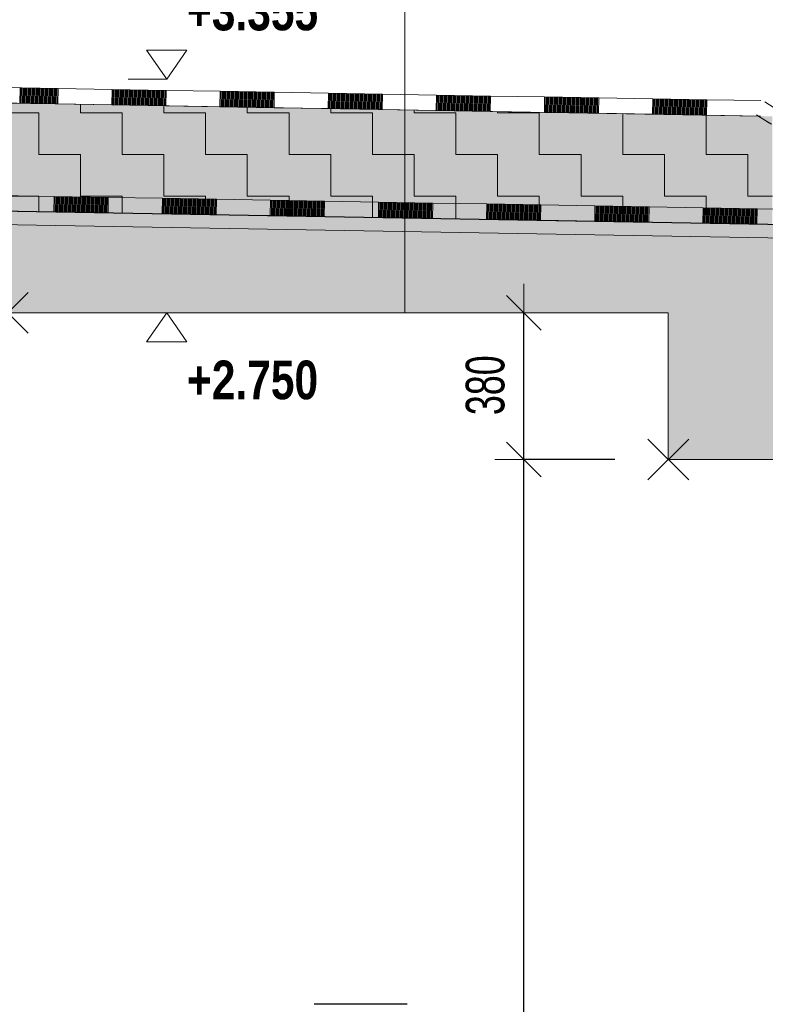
# Model space of a CAD drawing. Header units: millimetres. Extents: x 29003 to 60673, y -60985 to 17010.
# Tile 38 of 128: x 41207 to 43137, y -34601 to -32051. Entities that reach past the tile are written whole.
import ezdxf

# ---------------------------------------------------------------- set-up
doc = ezdxf.new("R2010")
doc.units = ezdxf.units.MM
doc.header["$PDMODE"] = 65
for name, color, linetype, lineweight in [('XR$1$ŘEZY_1', 7, 'Continuous', 25), ('XR$2$ŘEZY - KOTY_ TEXTY_1', 7, 'Continuous', 25), ('XR$3$ŘEZY - FILING_1', 7, 'Continuous', 25)]:
    doc.layers.add(name, color=color, linetype=linetype, lineweight=lineweight)
doc.styles.add('ARIALNARROW', font='ARIALN.TTF')
doc.dimstyles.new('DIMSTYLE_4', dxfattribs={"dimtxt": 100, "dimasz": 150, "dimexe": 0, "dimexo": 0, "dimgap": 50, "dimtad": 2, "dimdec": 0, "dimrnd": 5, "dimzin": 12, "dimdsep": 46, "dimtxsty": 'ARIALNARROW', "dimblk1": 'ALL_ML_STRICH', "dimblk2": 'ALL_ML_STRICH', "dimsah": 1, "dimcen": 0, "dimclrd": 6, "dimclre": 6, "dimclrt": 6, "dimadec": 0, "dimazin": 0, "dimtfac": 1, "dimtdec": 0, "dimtix": 1, "dimtmove": 2, "dimatfit": 3, "dimfxl": 0, "dimtzin": 0, "dimlwd": 0, "dimlwe": 13, "dimarcsym": 0})

# ---------------------------------------------------------------- blocks, each defined once
blk = doc.blocks.new('VZOROVÁ ČÁRA_24')
at = {"layer": 'XR$1$ŘEZY_1', "color": 7, "linetype": 'Continuous', "lineweight": 13}
for points in [[(43169.7, -32284.9), (43169.7, -32284.9), (43136.2, -32263.5)], [(43169.7, -32284.9), (43169.7, -32284.9), (43136.2, -32263.5)], [(43148.2, -32318.6), (43148.2, -32318.6), (43114.7, -32297.2)]]:
    blk.add_lwpolyline(points, dxfattribs=at)
blk = doc.blocks.new('VZOROVÁ ČÁRA_29')
at = {"layer": 'XR$1$ŘEZY_1', "color": 7, "linetype": 'Continuous', "lineweight": 13}
for p, q in [((41296.3, -32508.4), (41295.6, -32548.4)), ((41296.3, -32508.4), (41436.3, -32510.9)), ((41296.3, -32508.4), (41436.3, -32510.9)), ((41296.3, -32508.4), (41436.3, -32510.9)), ((41296.3, -32508.4), (41436.3, -32510.9)), ((41296.3, -32508.4), (41436.3, -32510.9)), ((41299.1, -32508.5), (41298.4, -32548.5)), ((41301.9, -32508.5), (41301.2, -32548.5)), ((41304.7, -32508.6), (41304, -32548.6)), ((41307.5, -32508.6), (41306.8, -32548.6)), ((41310.3, -32508.7), (41309.6, -32548.7)), ((41313.1, -32508.7), (41312.4, -32548.7)), ((41315.9, -32508.8), (41315.2, -32548.8)), ((41318.7, -32508.8), (41318, -32548.8)), ((41321.5, -32508.9), (41320.8, -32548.9)), ((41324.3, -32508.9), (41323.6, -32548.9)), ((41327.1, -32509), (41326.4, -32549)), ((41329.9, -32509), (41329.2, -32549)), ((41332.7, -32509.1), (41332, -32549.1)), ((41335.5, -32509.1), (41334.8, -32549.1)), ((41338.3, -32509.2), (41337.6, -32549.2)), ((41341.1, -32509.2), (41340.4, -32549.2)), ((41343.9, -32509.3), (41343.2, -32549.3)), ((41346.7, -32509.3), (41346, -32549.3)), ((41349.5, -32509.4), (41348.8, -32549.4)), ((41352.3, -32509.4), (41351.6, -32549.4)), ((41355.1, -32509.5), (41354.4, -32549.5)), ((41357.9, -32509.5), (41357.2, -32549.5)), ((41360.7, -32509.6), (41360, -32549.6)), ((41363.5, -32509.6), (41362.8, -32549.6)), ((41366.3, -32509.7), (41365.6, -32549.7)), ((41369.1, -32509.7), (41368.4, -32549.7)), ((41371.9, -32509.8), (41371.2, -32549.8)), ((41374.7, -32509.8), (41374, -32549.8)), ((41377.5, -32509.9), (41376.8, -32549.9)), ((41380.3, -32509.9), (41379.6, -32549.9)), ((41383.1, -32510), (41382.4, -32550)), ((41385.9, -32510), (41385.2, -32550)), ((41388.7, -32510.1), (41388, -32550.1)), ((41391.5, -32510.1), (41390.8, -32550.1)), ((41394.3, -32510.2), (41393.6, -32550.2)), ((41397.1, -32510.2), (41396.4, -32550.2)), ((41399.9, -32510.3), (41399.2, -32550.3)), ((41402.7, -32510.3), (41402, -32550.3)), ((41405.5, -32510.4), (41404.8, -32550.3)), ((41408.3, -32510.4), (41407.6, -32550.4)), ((41411.1, -32510.5), (41410.4, -32550.4)), ((41413.9, -32510.5), (41413.2, -32550.5)), ((41416.7, -32510.6), (41416, -32550.5)), ((41419.5, -32510.6), (41418.8, -32550.6)), ((41422.3, -32510.6), (41421.6, -32550.6)), ((41425.1, -32510.7), (41424.4, -32550.7)), ((41427.9, -32510.7), (41427.2, -32550.7)), ((41430.7, -32510.8), (41430, -32550.8)), ((41433.5, -32510.8), (41432.8, -32550.8)), ((41436.3, -32510.9), (41435.6, -32550.9)), ((41576.3, -32513.3), (41575.6, -32553.3)), ((41576.3, -32513.3), (41716.3, -32515.8)), ((41576.3, -32513.3), (41716.3, -32515.8)), ((41576.3, -32513.3), (41716.3, -32515.8)), ((41576.3, -32513.3), (41716.3, -32515.8)), ((41576.3, -32513.3), (41716.3, -32515.8)), ((41579.1, -32513.4), (41578.4, -32553.4)), ((41581.9, -32513.4), (41581.2, -32553.4)), ((41584.7, -32513.5), (41584, -32553.5)), ((41587.5, -32513.5), (41586.8, -32553.5)), ((41590.3, -32513.6), (41589.6, -32553.6)), ((41593.1, -32513.6), (41592.4, -32553.6)), ((41595.9, -32513.7), (41595.2, -32553.7)), ((41598.7, -32513.7), (41598, -32553.7)), ((41601.5, -32513.8), (41600.8, -32553.8)), ((41604.3, -32513.8), (41603.6, -32553.8)), ((41607.1, -32513.9), (41606.4, -32553.9)), ((41609.9, -32513.9), (41609.2, -32553.9)), ((41612.7, -32514), (41612, -32554)), ((41615.5, -32514), (41614.8, -32554)), ((41618.3, -32514.1), (41617.6, -32554.1)), ((41621.1, -32514.1), (41620.4, -32554.1)), ((41623.9, -32514.2), (41623.2, -32554.2)), ((41626.7, -32514.2), (41626, -32554.2)), ((41629.5, -32514.3), (41628.8, -32554.3)), ((41632.3, -32514.3), (41631.6, -32554.3)), ((41635.1, -32514.4), (41634.4, -32554.4)), ((41637.9, -32514.4), (41637.2, -32554.4)), ((41640.7, -32514.5), (41640, -32554.5)), ((41643.5, -32514.5), (41642.8, -32554.5)), ((41646.3, -32514.6), (41645.6, -32554.6)), ((41649.1, -32514.6), (41648.4, -32554.6)), ((41651.9, -32514.7), (41651.2, -32554.6)), ((41654.7, -32514.7), (41654, -32554.7)), ((41657.5, -32514.8), (41656.8, -32554.7)), ((41660.3, -32514.8), (41659.6, -32554.8)), ((41663.1, -32514.9), (41662.4, -32554.8)), ((41665.9, -32514.9), (41665.2, -32554.9)), ((41668.7, -32514.9), (41668, -32554.9)), ((41671.5, -32515), (41670.8, -32555)), ((41674.3, -32515), (41673.6, -32555)), ((41677.1, -32515.1), (41676.4, -32555.1)), ((41679.9, -32515.1), (41679.2, -32555.1)), ((41682.7, -32515.2), (41682, -32555.2)), ((41685.5, -32515.2), (41684.8, -32555.2)), ((41688.3, -32515.3), (41687.6, -32555.3)), ((41691.1, -32515.3), (41690.4, -32555.3)), ((41693.9, -32515.4), (41693.2, -32555.4)), ((41696.7, -32515.4), (41696, -32555.4)), ((41699.5, -32515.5), (41698.8, -32555.5)), ((41702.3, -32515.5), (41701.6, -32555.5)), ((41705.1, -32515.6), (41704.4, -32555.6)), ((41707.9, -32515.6), (41707.2, -32555.6)), ((41710.7, -32515.7), (41710, -32555.7)), ((41713.5, -32515.7), (41712.8, -32555.7)), ((41716.3, -32515.8), (41715.6, -32555.8)), ((41856.3, -32518.2), (41855.6, -32558.2)), ((41856.3, -32518.2), (41996.2, -32520.7)), ((41856.3, -32518.2), (41996.2, -32520.7)), ((41856.3, -32518.2), (41996.2, -32520.7)), ((41856.3, -32518.2), (41996.2, -32520.7)), ((41856.3, -32518.2), (41996.2, -32520.7)), ((41859.1, -32518.3), (41858.4, -32558.3)), ((41861.9, -32518.3), (41861.2, -32558.3)), ((41864.7, -32518.4), (41864, -32558.4)), ((41867.5, -32518.4), (41866.8, -32558.4)), ((41870.3, -32518.5), (41869.6, -32558.5)), ((41873.1, -32518.5), (41872.4, -32558.5)), ((41875.9, -32518.6), (41875.2, -32558.6)), ((41878.7, -32518.6), (41878, -32558.6)), ((41881.5, -32518.7), (41880.8, -32558.7)), ((41884.3, -32518.7), (41883.6, -32558.7)), ((41887.1, -32518.8), (41886.4, -32558.8)), ((41889.9, -32518.8), (41889.2, -32558.8)), ((41892.7, -32518.9), (41892, -32558.9)), ((41895.5, -32518.9), (41894.8, -32558.9)), ((41898.3, -32519), (41897.6, -32559)), ((41901.1, -32519), (41900.4, -32559)), ((41903.9, -32519.1), (41903.2, -32559)), ((41906.7, -32519.1), (41906, -32559.1)), ((41909.5, -32519.2), (41908.8, -32559.1)), ((41912.3, -32519.2), (41911.6, -32559.2)), ((41915.1, -32519.2), (41914.4, -32559.2)), ((41917.9, -32519.3), (41917.2, -32559.3)), ((41920.7, -32519.3), (41920, -32559.3)), ((41923.5, -32519.4), (41922.8, -32559.4)), ((41926.3, -32519.4), (41925.6, -32559.4)), ((41929.1, -32519.5), (41928.4, -32559.5)), ((41931.8, -32519.5), (41931.2, -32559.5)), ((41934.6, -32519.6), (41934, -32559.6)), ((41937.4, -32519.6), (41936.8, -32559.6)), ((41940.2, -32519.7), (41939.6, -32559.7)), ((41943, -32519.7), (41942.4, -32559.7)), ((41945.8, -32519.8), (41945.1, -32559.8)), ((41948.6, -32519.8), (41947.9, -32559.8)), ((41951.4, -32519.9), (41950.7, -32559.9)), ((41954.2, -32519.9), (41953.5, -32559.9)), ((41957, -32520), (41956.3, -32560)), ((41959.8, -32520), (41959.1, -32560)), ((41962.6, -32520.1), (41961.9, -32560.1)), ((41965.4, -32520.1), (41964.7, -32560.1)), ((41968.2, -32520.2), (41967.5, -32560.2)), ((41971, -32520.2), (41970.3, -32560.2)), ((41973.8, -32520.3), (41973.1, -32560.3)), ((41976.6, -32520.3), (41975.9, -32560.3)), ((41979.4, -32520.4), (41978.7, -32560.4)), ((41982.2, -32520.4), (41981.5, -32560.4)), ((41985, -32520.5), (41984.3, -32560.5)), ((41987.8, -32520.5), (41987.1, -32560.5)), ((41990.6, -32520.6), (41989.9, -32560.6)), ((41993.4, -32520.6), (41992.7, -32560.6)), ((41996.2, -32520.7), (41995.5, -32560.7)), ((42136.2, -32523.1), (42135.5, -32563.1)), ((42136.2, -32523.1), (42276.2, -32525.6)), ((42136.2, -32523.1), (42276.2, -32525.6)), ((42136.2, -32523.1), (42276.2, -32525.6)), ((42136.2, -32523.1), (42276.2, -32525.6)), ((42136.2, -32523.1), (42276.2, -32525.6)), ((42139, -32523.2), (42138.3, -32563.2)), ((42141.8, -32523.2), (42141.1, -32563.2)), ((42144.6, -32523.3), (42143.9, -32563.3)), ((42147.4, -32523.3), (42146.7, -32563.3)), ((42150.2, -32523.4), (42149.5, -32563.3)), ((41155.7, -32546), (41295.6, -32548.4)), ((41295.6, -32548.4), (41435.6, -32550.9)), ((42153, -32523.4), (42152.3, -32563.4)), ((42155.8, -32523.5), (42155.1, -32563.4)), ((42158.6, -32523.5), (42157.9, -32563.5)), ((42161.4, -32523.5), (42160.7, -32563.5)), ((42164.2, -32523.6), (42163.5, -32563.6)), ((42167, -32523.6), (42166.3, -32563.6)), ((42169.8, -32523.7), (42169.1, -32563.7)), ((42172.6, -32523.7), (42171.9, -32563.7)), ((42175.4, -32523.8), (42174.7, -32563.8)), ((42178.2, -32523.8), (42177.5, -32563.8)), ((42181, -32523.9), (42180.3, -32563.9)), ((42183.8, -32523.9), (42183.1, -32563.9)), ((42186.6, -32524), (42185.9, -32564)), ((42189.4, -32524), (42188.7, -32564)), ((42192.2, -32524.1), (42191.5, -32564.1)), ((42195, -32524.1), (42194.3, -32564.1)), ((42197.8, -32524.2), (42197.1, -32564.2)), ((42200.6, -32524.2), (42199.9, -32564.2)), ((42203.4, -32524.3), (42202.7, -32564.3)), ((42206.2, -32524.3), (42205.5, -32564.3)), ((42209, -32524.4), (42208.3, -32564.4)), ((42211.8, -32524.4), (42211.1, -32564.4)), ((42214.6, -32524.5), (42213.9, -32564.5)), ((42217.4, -32524.5), (42216.7, -32564.5)), ((42220.2, -32524.6), (42219.5, -32564.6)), ((42223, -32524.6), (42222.3, -32564.6)), ((42225.8, -32524.7), (42225.1, -32564.7)), ((42228.6, -32524.7), (42227.9, -32564.7)), ((42231.4, -32524.8), (42230.7, -32564.8)), ((42234.2, -32524.8), (42233.5, -32564.8)), ((42237, -32524.9), (42236.3, -32564.9)), ((42239.8, -32524.9), (42239.1, -32564.9)), ((42242.6, -32525), (42241.9, -32565)), ((42245.4, -32525), (42244.7, -32565)), ((42248.2, -32525.1), (42247.5, -32565.1)), ((42251, -32525.1), (42250.3, -32565.1)), ((42253.8, -32525.2), (42253.1, -32565.2)), ((42256.6, -32525.2), (42255.9, -32565.2)), ((42259.4, -32525.3), (42258.7, -32565.3)), ((42262.2, -32525.3), (42261.5, -32565.3)), ((42265, -32525.4), (42264.3, -32565.4)), ((42267.8, -32525.4), (42267.1, -32565.4)), ((42270.6, -32525.5), (42269.9, -32565.4)), ((42273.4, -32525.5), (42272.7, -32565.5)), ((42276.2, -32525.6), (42275.5, -32565.5)), ((42416.2, -32528), (42415.5, -32568)), ((42416.2, -32528), (42556.2, -32530.4)), ((42416.2, -32528), (42556.2, -32530.4)), ((42416.2, -32528), (42556.2, -32530.4)), ((42416.2, -32528), (42556.2, -32530.4)), ((42416.2, -32528), (42556.2, -32530.4)), ((42419, -32528), (42418.3, -32568)), ((42421.8, -32528.1), (42421.1, -32568.1)), ((42424.6, -32528.1), (42423.9, -32568.1)), ((42427.4, -32528.2), (42426.7, -32568.2)), ((42430.2, -32528.2), (42429.5, -32568.2)), ((42433, -32528.3), (42432.3, -32568.3)), ((42435.8, -32528.3), (42435.1, -32568.3)), ((42438.6, -32528.4), (42437.9, -32568.4)), ((42441.4, -32528.4), (42440.7, -32568.4)), ((42444.2, -32528.5), (42443.5, -32568.5)), ((42447, -32528.5), (42446.3, -32568.5)), ((42449.8, -32528.6), (42449.1, -32568.6)), ((42452.6, -32528.6), (42451.9, -32568.6)), ((42455.4, -32528.7), (42454.7, -32568.7)), ((42458.2, -32528.7), (42457.5, -32568.7)), ((42461, -32528.8), (42460.3, -32568.8)), ((42463.8, -32528.8), (42463.1, -32568.8)), ((42466.6, -32528.9), (42465.9, -32568.9)), ((42469.4, -32528.9), (42468.7, -32568.9)), ((42472.2, -32529), (42471.5, -32569)), ((42475, -32529), (42474.3, -32569)), ((42477.8, -32529.1), (42477.1, -32569.1)), ((42480.6, -32529.1), (42479.9, -32569.1)), ((42483.4, -32529.2), (42482.7, -32569.2)), ((42486.2, -32529.2), (42485.5, -32569.2)), ((42489, -32529.3), (42488.3, -32569.3)), ((42491.8, -32529.3), (42491.1, -32569.3)), ((42494.6, -32529.4), (42493.9, -32569.4)), ((42497.4, -32529.4), (42496.7, -32569.4)), ((42500.2, -32529.5), (42499.5, -32569.5)), ((42503, -32529.5), (42502.3, -32569.5)), ((42505.8, -32529.6), (42505.1, -32569.6)), ((42508.6, -32529.6), (42507.9, -32569.6)), ((42511.4, -32529.7), (42510.7, -32569.7)), ((42514.2, -32529.7), (42513.5, -32569.7)), ((42517, -32529.8), (42516.3, -32569.7)), ((42519.8, -32529.8), (42519.1, -32569.8)), ((42522.6, -32529.9), (42521.9, -32569.8)), ((42525.4, -32529.9), (42524.7, -32569.9)), ((42528.2, -32530), (42527.5, -32569.9)), ((42531, -32530), (42530.3, -32570)), ((42533.8, -32530), (42533.1, -32570)), ((42536.6, -32530.1), (42535.9, -32570.1)), ((42539.4, -32530.1), (42538.7, -32570.1)), ((42542.2, -32530.2), (42541.5, -32570.2)), ((42545, -32530.2), (42544.3, -32570.2)), ((42547.8, -32530.3), (42547.1, -32570.3)), ((42550.6, -32530.3), (42549.9, -32570.3)), ((42553.4, -32530.4), (42552.7, -32570.4)), ((42556.2, -32530.4), (42555.5, -32570.4)), ((42696.1, -32532.9), (42695.4, -32572.9)), ((42696.1, -32532.9), (42836.1, -32535.3)), ((42696.1, -32532.9), (42836.1, -32535.3)), ((42696.1, -32532.9), (42836.1, -32535.3)), ((42696.1, -32532.9), (42836.1, -32535.3)), ((42696.1, -32532.9), (42836.1, -32535.3)), ((42698.9, -32532.9), (42698.2, -32572.9)), ((42701.7, -32533), (42701, -32573)), ((42704.5, -32533), (42703.8, -32573)), ((42707.3, -32533.1), (42706.6, -32573.1)), ((42710.1, -32533.1), (42709.4, -32573.1)), ((42712.9, -32533.2), (42712.2, -32573.2)), ((42715.7, -32533.2), (42715, -32573.2)), ((42718.5, -32533.3), (42717.8, -32573.3)), ((42721.3, -32533.3), (42720.6, -32573.3)), ((42724.1, -32533.4), (42723.4, -32573.4)), ((42726.9, -32533.4), (42726.2, -32573.4)), ((42729.7, -32533.5), (42729, -32573.5)), ((42732.5, -32533.5), (42731.8, -32573.5)), ((42735.3, -32533.6), (42734.6, -32573.6)), ((42738.1, -32533.6), (42737.4, -32573.6)), ((42740.9, -32533.7), (42740.2, -32573.7)), ((42743.7, -32533.7), (42743, -32573.7)), ((42746.5, -32533.8), (42745.8, -32573.8)), ((42749.3, -32533.8), (42748.6, -32573.8)), ((42752.1, -32533.9), (42751.4, -32573.9)), ((42754.9, -32533.9), (42754.2, -32573.9)), ((42757.7, -32534), (42757, -32574)), ((42760.5, -32534), (42759.8, -32574)), ((42763.3, -32534.1), (42762.6, -32574.1)), ((42766.1, -32534.1), (42765.4, -32574.1)), ((42768.9, -32534.2), (42768.2, -32574.1)), ((42771.7, -32534.2), (42771, -32574.2)), ((42774.5, -32534.3), (42773.8, -32574.2)), ((42777.3, -32534.3), (42776.6, -32574.3)), ((42780.1, -32534.3), (42779.4, -32574.3)), ((42782.9, -32534.4), (42782.2, -32574.4)), ((42785.7, -32534.4), (42785, -32574.4)), ((42788.5, -32534.5), (42787.8, -32574.5)), ((42791.3, -32534.5), (42790.6, -32574.5)), ((42794.1, -32534.6), (42793.4, -32574.6)), ((42796.9, -32534.6), (42796.2, -32574.6)), ((42799.7, -32534.7), (42799, -32574.7)), ((42802.5, -32534.7), (42801.8, -32574.7)), ((42805.3, -32534.8), (42804.6, -32574.8)), ((42808.1, -32534.8), (42807.4, -32574.8)), ((42810.9, -32534.9), (42810.2, -32574.9)), ((42813.7, -32534.9), (42813, -32574.9)), ((42816.5, -32535), (42815.8, -32575)), ((42819.3, -32535), (42818.6, -32575)), ((42822.1, -32535.1), (42821.4, -32575.1)), ((42824.9, -32535.1), (42824.2, -32575.1)), ((42827.7, -32535.2), (42827, -32575.2)), ((42830.5, -32535.2), (42829.8, -32575.2)), ((42833.3, -32535.3), (42832.6, -32575.3)), ((42836.1, -32535.3), (42835.4, -32575.3)), ((42976.1, -32537.8), (42975.4, -32577.8)), ((42976.1, -32537.8), (43116.1, -32540.2)), ((42976.1, -32537.8), (43116.1, -32540.2)), ((42976.1, -32537.8), (43116.1, -32540.2)), ((42976.1, -32537.8), (43116.1, -32540.2)), ((42976.1, -32537.8), (43116.1, -32540.2)), ((42978.9, -32537.8), (42978.2, -32577.8)), ((42981.7, -32537.9), (42981, -32577.9)), ((42984.5, -32537.9), (42983.8, -32577.9)), ((42987.3, -32538), (42986.6, -32578)), ((42990.1, -32538), (42989.4, -32578)), ((42992.9, -32538.1), (42992.2, -32578.1)), ((42995.7, -32538.1), (42995, -32578.1)), ((42998.5, -32538.2), (42997.8, -32578.2)), ((43001.3, -32538.2), (43000.6, -32578.2)), ((43004.1, -32538.3), (43003.4, -32578.3)), ((43006.9, -32538.3), (43006.2, -32578.3)), ((43009.7, -32538.4), (43009, -32578.4)), ((43012.5, -32538.4), (43011.8, -32578.4)), ((43015.3, -32538.5), (43014.6, -32578.4)), ((43018.1, -32538.5), (43017.4, -32578.5)), ((43020.9, -32538.6), (43020.2, -32578.5)), ((43023.7, -32538.6), (43023, -32578.6)), ((43026.5, -32538.6), (43025.8, -32578.6)), ((43029.3, -32538.7), (43028.6, -32578.7)), ((43032.1, -32538.7), (43031.4, -32578.7)), ((43034.9, -32538.8), (43034.2, -32578.8)), ((43037.7, -32538.8), (43037, -32578.8)), ((43040.5, -32538.9), (43039.8, -32578.9)), ((43043.3, -32538.9), (43042.6, -32578.9)), ((43046.1, -32539), (43045.4, -32579)), ((43048.9, -32539), (43048.2, -32579)), ((43051.7, -32539.1), (43051, -32579.1)), ((43054.5, -32539.1), (43053.8, -32579.1)), ((43057.3, -32539.2), (43056.6, -32579.2)), ((43060.1, -32539.2), (43059.4, -32579.2)), ((43062.9, -32539.3), (43062.2, -32579.3)), ((43065.7, -32539.3), (43065, -32579.3)), ((43068.5, -32539.4), (43067.8, -32579.4)), ((43071.3, -32539.4), (43070.6, -32579.4)), ((43074.1, -32539.5), (43073.4, -32579.5)), ((43076.9, -32539.5), (43076.2, -32579.5)), ((43079.7, -32539.6), (43079, -32579.6)), ((43082.5, -32539.6), (43081.8, -32579.6)), ((43085.3, -32539.7), (43084.6, -32579.7)), ((43088.1, -32539.7), (43087.4, -32579.7)), ((43090.9, -32539.8), (43090.2, -32579.8)), ((43093.7, -32539.8), (43093, -32579.8)), ((43096.5, -32539.9), (43095.8, -32579.9)), ((43099.3, -32539.9), (43098.6, -32579.9)), ((43102.1, -32540), (43101.4, -32580)), ((43104.9, -32540), (43104.2, -32580)), ((43107.7, -32540.1), (43107, -32580.1)), ((43110.5, -32540.1), (43109.8, -32580.1)), ((43113.3, -32540.2), (43112.6, -32580.2)), ((43116.1, -32540.2), (43115.4, -32580.2)), ((41435.6, -32550.9), (41575.6, -32553.3)), ((41575.6, -32553.3), (41715.6, -32555.8)), ((41715.6, -32555.8), (41855.6, -32558.2)), ((41855.6, -32558.2), (41995.5, -32560.7)), ((41995.5, -32560.7), (42135.5, -32563.1)), ((42135.5, -32563.1), (42275.5, -32565.5)), ((42275.5, -32565.5), (42415.5, -32568)), ((42415.5, -32568), (42555.5, -32570.4)), ((42555.5, -32570.4), (42695.4, -32572.9)), ((42695.4, -32572.9), (42835.4, -32575.3)), ((42835.4, -32575.3), (42975.4, -32577.8)), ((42975.4, -32577.8), (43115.4, -32580.2)), ((43115.4, -32580.2), (43255.4, -32582.7))]:
    blk.add_line(p, q, dxfattribs=at)
for points in [[(41156.4, -32506), (41296.3, -32508.4), (41436.3, -32510.9)], [(41156.4, -32506), (41296.3, -32508.4), (41436.3, -32510.9)], [(41436.3, -32510.9), (41576.3, -32513.3), (41716.3, -32515.8)], [(41436.3, -32510.9), (41576.3, -32513.3), (41716.3, -32515.8)], [(41716.3, -32515.8), (41856.3, -32518.2), (41996.2, -32520.7)], [(41716.3, -32515.8), (41856.3, -32518.2), (41996.2, -32520.7)], [(41996.2, -32520.7), (42136.2, -32523.1), (42276.2, -32525.6)], [(41996.2, -32520.7), (42136.2, -32523.1), (42276.2, -32525.6)], [(42276.2, -32525.6), (42416.2, -32528), (42556.2, -32530.4)], [(42276.2, -32525.6), (42416.2, -32528), (42556.2, -32530.4)], [(42556.2, -32530.4), (42696.1, -32532.9), (42836.1, -32535.3)], [(42556.2, -32530.4), (42696.1, -32532.9), (42836.1, -32535.3)], [(42836.1, -32535.3), (42976.1, -32537.8), (43116.1, -32540.2)], [(42836.1, -32535.3), (42976.1, -32537.8), (43116.1, -32540.2)], [(43116.1, -32540.2), (43256, -32542.7), (43396, -32545.1)], [(43116.1, -32540.2), (43256, -32542.7), (43396, -32545.1)]]:
    blk.add_lwpolyline(points, dxfattribs=at)
blk = doc.blocks.new('VZOROVÁ ČÁRA_34')
at = {"layer": 'XR$1$ŘEZY_1', "color": 7, "linetype": 'Continuous', "lineweight": 13}
for p, q in [((41306.1, -32229), (41166.1, -32226.6)), ((41207.4, -32267.3), (41208.1, -32227.3)), ((41210.2, -32267.3), (41210.9, -32227.3)), ((41213, -32267.4), (41213.7, -32227.4)), ((41215.8, -32267.4), (41216.5, -32227.4)), ((41218.6, -32267.5), (41219.3, -32227.5)), ((41221.4, -32267.5), (41222.1, -32227.5)), ((41224.2, -32267.6), (41224.9, -32227.6)), ((41227, -32267.6), (41227.7, -32227.6)), ((41229.8, -32267.7), (41230.5, -32227.7)), ((41232.6, -32267.7), (41233.3, -32227.7)), ((41235.4, -32267.8), (41236.1, -32227.8)), ((41238.2, -32267.8), (41238.9, -32227.8)), ((41241, -32267.9), (41241.7, -32227.9)), ((41243.8, -32267.9), (41244.5, -32227.9)), ((41246.6, -32268), (41247.3, -32228)), ((41249.4, -32268), (41250.1, -32228)), ((41252.2, -32268), (41252.9, -32228.1)), ((41255, -32268.1), (41255.7, -32228.1)), ((41257.8, -32268.1), (41258.5, -32228.2)), ((41260.6, -32268.2), (41261.3, -32228.2)), ((41263.4, -32268.2), (41264.1, -32228.2)), ((41266.2, -32268.3), (41266.9, -32228.3)), ((41269, -32268.3), (41269.7, -32228.3)), ((41271.8, -32268.4), (41272.5, -32228.4)), ((41274.6, -32268.4), (41275.3, -32228.4)), ((41277.4, -32268.5), (41278.1, -32228.5)), ((41280.2, -32268.5), (41280.9, -32228.5)), ((41283, -32268.6), (41283.7, -32228.6)), ((41285.8, -32268.6), (41286.5, -32228.6)), ((41288.6, -32268.7), (41289.3, -32228.7)), ((41291.4, -32268.7), (41292.1, -32228.7)), ((41294.2, -32268.8), (41294.9, -32228.8)), ((41297, -32268.8), (41297.7, -32228.8)), ((41299.8, -32268.9), (41300.5, -32228.9)), ((41302.6, -32268.9), (41303.3, -32228.9)), ((41305.4, -32269), (41306.1, -32229)), ((41446.1, -32231.4), (41306.1, -32229)), ((41445.4, -32271.4), (41446.1, -32231.4)), ((41586, -32233.8), (41446.1, -32231.4)), ((41448.2, -32271.4), (41448.9, -32231.4)), ((41451, -32271.5), (41451.7, -32231.5)), ((41453.8, -32271.5), (41454.5, -32231.5)), ((41456.6, -32271.6), (41457.3, -32231.6)), ((41459.4, -32271.6), (41460.1, -32231.6)), ((41462.2, -32271.7), (41462.9, -32231.7)), ((41465, -32271.7), (41465.7, -32231.7)), ((41467.8, -32271.8), (41468.5, -32231.8)), ((41470.6, -32271.8), (41471.3, -32231.8)), ((41473.4, -32271.9), (41474.1, -32231.9)), ((41476.2, -32271.9), (41476.9, -32231.9)), ((41479, -32272), (41479.7, -32232)), ((41481.8, -32272), (41482.5, -32232)), ((41484.6, -32272.1), (41485.3, -32232.1)), ((41487.4, -32272.1), (41488.1, -32232.1)), ((41490.2, -32272.2), (41490.9, -32232.2)), ((41493, -32272.2), (41493.7, -32232.2)), ((41495.8, -32272.2), (41496.5, -32232.3)), ((41498.6, -32272.3), (41499.3, -32232.3)), ((41501.4, -32272.3), (41502.1, -32232.3)), ((41504.2, -32272.4), (41504.9, -32232.4)), ((41507, -32272.4), (41507.7, -32232.4)), ((41509.8, -32272.5), (41510.5, -32232.5)), ((41512.6, -32272.5), (41513.3, -32232.5)), ((41515.4, -32272.6), (41516.1, -32232.6)), ((41518.2, -32272.6), (41518.9, -32232.6)), ((41521, -32272.7), (41521.7, -32232.7)), ((41523.8, -32272.7), (41524.5, -32232.7)), ((41526.6, -32272.8), (41527.3, -32232.8)), ((41529.4, -32272.8), (41530.1, -32232.8)), ((41532.2, -32272.9), (41532.9, -32232.9)), ((41535, -32272.9), (41535.7, -32232.9)), ((41537.8, -32273), (41538.5, -32233)), ((41540.6, -32273), (41541.3, -32233)), ((41543.4, -32273.1), (41544, -32233.1)), ((41546.2, -32273.1), (41546.8, -32233.1)), ((41549, -32273.2), (41549.6, -32233.2)), ((41551.8, -32273.2), (41552.4, -32233.2)), ((41554.6, -32273.3), (41555.2, -32233.3)), ((41557.4, -32273.3), (41558, -32233.3)), ((41560.2, -32273.4), (41560.8, -32233.4)), ((41563, -32273.4), (41563.6, -32233.4)), ((41565.8, -32273.5), (41566.4, -32233.5)), ((41568.6, -32273.5), (41569.2, -32233.5)), ((41571.4, -32273.5), (41572, -32233.6)), ((41574.2, -32273.6), (41574.8, -32233.6)), ((41577, -32273.6), (41577.6, -32233.7)), ((41579.8, -32273.7), (41580.4, -32233.7)), ((41582.6, -32273.7), (41583.2, -32233.7)), ((41585.4, -32273.8), (41586, -32233.8)), ((41726, -32236.2), (41586, -32233.8)), ((41725.3, -32276.2), (41726, -32236.2)), ((41866, -32238.6), (41726, -32236.2)), ((41728.1, -32276.3), (41728.8, -32236.3)), ((41730.9, -32276.3), (41731.6, -32236.3)), ((41733.7, -32276.3), (41734.4, -32236.4)), ((41736.5, -32276.4), (41737.2, -32236.4)), ((41739.3, -32276.4), (41740, -32236.5)), ((41742.1, -32276.5), (41742.8, -32236.5)), ((41744.9, -32276.5), (41745.6, -32236.5)), ((41747.7, -32276.6), (41748.4, -32236.6)), ((41750.5, -32276.6), (41751.2, -32236.6)), ((41753.3, -32276.7), (41754, -32236.7)), ((41756.1, -32276.7), (41756.8, -32236.7)), ((41758.9, -32276.8), (41759.6, -32236.8)), ((41761.7, -32276.8), (41762.4, -32236.8)), ((41764.5, -32276.9), (41765.2, -32236.9)), ((41767.3, -32276.9), (41768, -32236.9)), ((41770.1, -32277), (41770.8, -32237)), ((41772.9, -32277), (41773.6, -32237)), ((41775.7, -32277.1), (41776.4, -32237.1)), ((41778.5, -32277.1), (41779.2, -32237.1)), ((41781.3, -32277.2), (41782, -32237.2)), ((41784.1, -32277.2), (41784.8, -32237.2)), ((41786.9, -32277.3), (41787.6, -32237.3)), ((41789.7, -32277.3), (41790.4, -32237.3)), ((41792.5, -32277.4), (41793.2, -32237.4)), ((41795.3, -32277.4), (41796, -32237.4)), ((41798.1, -32277.5), (41798.8, -32237.5)), ((41800.9, -32277.5), (41801.6, -32237.5)), ((41803.7, -32277.6), (41804.4, -32237.6)), ((41806.5, -32277.6), (41807.2, -32237.6)), ((41809.3, -32277.7), (41810, -32237.7)), ((41812.1, -32277.7), (41812.8, -32237.7)), ((41814.9, -32277.7), (41815.6, -32237.8)), ((41817.7, -32277.8), (41818.4, -32237.8)), ((41820.5, -32277.8), (41821.2, -32237.9)), ((41823.3, -32277.9), (41824, -32237.9)), ((41826.1, -32277.9), (41826.8, -32237.9)), ((41828.9, -32278), (41829.6, -32238)), ((41831.7, -32278), (41832.4, -32238)), ((41834.5, -32278.1), (41835.2, -32238.1)), ((41837.3, -32278.1), (41838, -32238.1)), ((41840.1, -32278.2), (41840.8, -32238.2)), ((41842.9, -32278.2), (41843.6, -32238.2)), ((41845.7, -32278.3), (41846.4, -32238.3)), ((41848.5, -32278.3), (41849.2, -32238.3)), ((41851.3, -32278.4), (41852, -32238.4)), ((41854.1, -32278.4), (41854.8, -32238.4)), ((41856.9, -32278.5), (41857.6, -32238.5)), ((41859.7, -32278.5), (41860.4, -32238.5)), ((41862.5, -32278.6), (41863.2, -32238.6)), ((41865.3, -32278.6), (41866, -32238.6)), ((42006, -32241), (41866, -32238.6)), ((42005.3, -32281), (42006, -32241)), ((42146, -32243.4), (42006, -32241)), ((42008.1, -32281.1), (42008.8, -32241.1)), ((42010.9, -32281.1), (42011.6, -32241.1)), ((42013.7, -32281.2), (42014.4, -32241.2)), ((42016.5, -32281.2), (42017.2, -32241.2)), ((42019.3, -32281.3), (42020, -32241.3)), ((42022.1, -32281.3), (42022.8, -32241.3)), ((42024.9, -32281.4), (42025.6, -32241.4)), ((42027.7, -32281.4), (42028.4, -32241.4)), ((42030.5, -32281.5), (42031.2, -32241.5)), ((42033.3, -32281.5), (42034, -32241.5)), ((42036.1, -32281.6), (42036.8, -32241.6)), ((42038.9, -32281.6), (42039.6, -32241.6)), ((42041.7, -32281.7), (42042.4, -32241.7)), ((42044.5, -32281.7), (42045.2, -32241.7)), ((42047.3, -32281.8), (42048, -32241.8)), ((42050.1, -32281.8), (42050.8, -32241.8)), ((42052.9, -32281.9), (42053.6, -32241.9)), ((42055.7, -32281.9), (42056.4, -32241.9)), ((42058.5, -32281.9), (42059.2, -32242)), ((42061.3, -32282), (42062, -32242)), ((42064.1, -32282), (42064.8, -32242)), ((42066.9, -32282.1), (42067.6, -32242.1)), ((42069.7, -32282.1), (42070.4, -32242.1)), ((42072.5, -32282.2), (42073.2, -32242.2)), ((42075.3, -32282.2), (42076, -32242.2)), ((42078.1, -32282.3), (42078.8, -32242.3)), ((42080.9, -32282.3), (42081.6, -32242.3)), ((42083.7, -32282.4), (42084.4, -32242.4)), ((42086.5, -32282.4), (42087.2, -32242.4)), ((42089.3, -32282.5), (42090, -32242.5)), ((42092.1, -32282.5), (42092.8, -32242.5)), ((42094.9, -32282.6), (42095.6, -32242.6)), ((42097.7, -32282.6), (42098.4, -32242.6)), ((42100.5, -32282.7), (42101.2, -32242.7)), ((42103.3, -32282.7), (42104, -32242.7)), ((42106.1, -32282.8), (42106.8, -32242.8)), ((41305.4, -32269), (41165.4, -32266.6)), ((41305.4, -32269), (41165.4, -32266.6)), ((41305.4, -32269), (41165.4, -32266.6)), ((41305.4, -32269), (41165.4, -32266.6)), ((41305.4, -32269), (41165.4, -32266.6)), ((42108.9, -32282.8), (42109.6, -32242.8)), ((42111.7, -32282.9), (42112.4, -32242.9)), ((42114.5, -32282.9), (42115.2, -32242.9)), ((42117.3, -32283), (42118, -32243)), ((42120.1, -32283), (42120.8, -32243)), ((42122.9, -32283.1), (42123.6, -32243.1)), ((42125.7, -32283.1), (42126.4, -32243.1)), ((42128.5, -32283.2), (42129.2, -32243.2)), ((42131.3, -32283.2), (42132, -32243.2)), ((42134.1, -32283.3), (42134.8, -32243.3)), ((42136.9, -32283.3), (42137.6, -32243.3)), ((42139.7, -32283.3), (42140.4, -32243.4)), ((42142.5, -32283.4), (42143.2, -32243.4)), ((42145.3, -32283.4), (42146, -32243.4)), ((42285.9, -32245.9), (42146, -32243.4)), ((42285.3, -32285.9), (42285.9, -32245.9)), ((42425.9, -32248.3), (42285.9, -32245.9)), ((42288, -32285.9), (42288.7, -32245.9)), ((42290.8, -32286), (42291.5, -32246)), ((42293.6, -32286), (42294.3, -32246)), ((42296.4, -32286), (42297.1, -32246.1)), ((42299.2, -32286.1), (42299.9, -32246.1)), ((42302, -32286.1), (42302.7, -32246.2)), ((42304.8, -32286.2), (42305.5, -32246.2)), ((42307.6, -32286.2), (42308.3, -32246.2)), ((42310.4, -32286.3), (42311.1, -32246.3)), ((42313.2, -32286.3), (42313.9, -32246.3)), ((42316, -32286.4), (42316.7, -32246.4)), ((42318.8, -32286.4), (42319.5, -32246.4)), ((42321.6, -32286.5), (42322.3, -32246.5)), ((42324.4, -32286.5), (42325.1, -32246.5)), ((42327.2, -32286.6), (42327.9, -32246.6)), ((42330, -32286.6), (42330.7, -32246.6)), ((42332.8, -32286.7), (42333.5, -32246.7)), ((42335.6, -32286.7), (42336.3, -32246.7)), ((42338.4, -32286.8), (42339.1, -32246.8)), ((42341.2, -32286.8), (42341.9, -32246.8)), ((42344, -32286.9), (42344.7, -32246.9)), ((42346.8, -32286.9), (42347.5, -32246.9)), ((42349.6, -32287), (42350.3, -32247)), ((42352.4, -32287), (42353.1, -32247)), ((42355.2, -32287.1), (42355.9, -32247.1)), ((42358, -32287.1), (42358.7, -32247.1)), ((42360.8, -32287.2), (42361.5, -32247.2)), ((42363.6, -32287.2), (42364.3, -32247.2)), ((42366.4, -32287.3), (42367.1, -32247.3)), ((42369.2, -32287.3), (42369.9, -32247.3)), ((42372, -32287.4), (42372.7, -32247.4)), ((42374.8, -32287.4), (42375.5, -32247.4)), ((42377.6, -32287.4), (42378.3, -32247.5)), ((42380.4, -32287.5), (42381.1, -32247.5)), ((42383.2, -32287.5), (42383.9, -32247.6)), ((42386, -32287.6), (42386.7, -32247.6)), ((42388.8, -32287.6), (42389.5, -32247.6)), ((42391.6, -32287.7), (42392.3, -32247.7)), ((42394.4, -32287.7), (42395.1, -32247.7)), ((42397.2, -32287.8), (42397.9, -32247.8)), ((42400, -32287.8), (42400.7, -32247.8)), ((42402.8, -32287.9), (42403.5, -32247.9)), ((42405.6, -32287.9), (42406.3, -32247.9)), ((42408.4, -32288), (42409.1, -32248)), ((42411.2, -32288), (42411.9, -32248)), ((42414, -32288.1), (42414.7, -32248.1)), ((42416.8, -32288.1), (42417.5, -32248.1)), ((42419.6, -32288.2), (42420.3, -32248.2)), ((42422.4, -32288.2), (42423.1, -32248.2)), ((42425.2, -32288.3), (42425.9, -32248.3)), ((42565.9, -32250.7), (42425.9, -32248.3)), ((42565.2, -32290.7), (42565.9, -32250.7)), ((42705.9, -32253.1), (42565.9, -32250.7)), ((42568, -32290.7), (42568.7, -32250.7)), ((42570.8, -32290.8), (42571.5, -32250.8)), ((42573.6, -32290.8), (42574.3, -32250.8)), ((42576.4, -32290.9), (42577.1, -32250.9)), ((42579.2, -32290.9), (42579.9, -32250.9)), ((42582, -32291), (42582.7, -32251)), ((42584.8, -32291), (42585.5, -32251)), ((42587.6, -32291.1), (42588.3, -32251.1)), ((42590.4, -32291.1), (42591.1, -32251.1)), ((42593.2, -32291.2), (42593.9, -32251.2)), ((42596, -32291.2), (42596.7, -32251.2)), ((42598.8, -32291.3), (42599.5, -32251.3)), ((42601.6, -32291.3), (42602.3, -32251.3)), ((42604.4, -32291.4), (42605.1, -32251.4)), ((42607.2, -32291.4), (42607.9, -32251.4)), ((42610, -32291.5), (42610.7, -32251.5)), ((42612.8, -32291.5), (42613.5, -32251.5)), ((42615.6, -32291.6), (42616.3, -32251.6)), ((42618.4, -32291.6), (42619.1, -32251.6)), ((42621.2, -32291.6), (42621.9, -32251.7)), ((42624, -32291.7), (42624.7, -32251.7)), ((42626.8, -32291.7), (42627.5, -32251.8)), ((42629.6, -32291.8), (42630.3, -32251.8)), ((42632.4, -32291.8), (42633.1, -32251.8)), ((42635.2, -32291.9), (42635.9, -32251.9)), ((42638, -32291.9), (42638.7, -32251.9)), ((42640.8, -32292), (42641.5, -32252)), ((42643.6, -32292), (42644.3, -32252)), ((42646.4, -32292.1), (42647.1, -32252.1)), ((42649.2, -32292.1), (42649.9, -32252.1)), ((42652, -32292.2), (42652.7, -32252.2)), ((42654.8, -32292.2), (42655.5, -32252.2)), ((42657.6, -32292.3), (42658.3, -32252.3)), ((42660.4, -32292.3), (42661.1, -32252.3)), ((42663.2, -32292.4), (42663.9, -32252.4)), ((42666, -32292.4), (42666.7, -32252.4)), ((42668.8, -32292.5), (42669.5, -32252.5)), ((42671.6, -32292.5), (42672.3, -32252.5)), ((42674.4, -32292.6), (42675.1, -32252.6)), ((42677.2, -32292.6), (42677.9, -32252.6)), ((42680, -32292.7), (42680.7, -32252.7)), ((42682.8, -32292.7), (42683.5, -32252.7)), ((42685.6, -32292.8), (42686.3, -32252.8)), ((42688.4, -32292.8), (42689.1, -32252.8)), ((42691.2, -32292.9), (42691.9, -32252.9)), ((42694, -32292.9), (42694.7, -32252.9)), ((42696.8, -32293), (42697.5, -32253)), ((42699.6, -32293), (42700.3, -32253)), ((42702.4, -32293), (42703.1, -32253.1)), ((42705.2, -32293.1), (42705.9, -32253.1)), ((42845.9, -32255.5), (42705.9, -32253.1)), ((42845.2, -32295.5), (42845.9, -32255.5)), ((42985.8, -32257.9), (42845.9, -32255.5)), ((42848, -32295.6), (42848.7, -32255.6)), ((42850.8, -32295.6), (42851.5, -32255.6)), ((42853.6, -32295.7), (42854.3, -32255.7)), ((42856.4, -32295.7), (42857.1, -32255.7)), ((42859.2, -32295.8), (42859.9, -32255.8)), ((42862, -32295.8), (42862.7, -32255.8)), ((42864.8, -32295.8), (42865.5, -32255.9)), ((42867.6, -32295.9), (42868.3, -32255.9)), ((42870.4, -32295.9), (42871.1, -32255.9)), ((42873.2, -32296), (42873.9, -32256)), ((42876, -32296), (42876.7, -32256)), ((42878.8, -32296.1), (42879.5, -32256.1)), ((42881.6, -32296.1), (42882.3, -32256.1)), ((42884.4, -32296.2), (42885.1, -32256.2)), ((42887.2, -32296.2), (42887.9, -32256.2)), ((42890, -32296.3), (42890.6, -32256.3)), ((42892.8, -32296.3), (42893.4, -32256.3)), ((42895.6, -32296.4), (42896.2, -32256.4)), ((42898.4, -32296.4), (42899, -32256.4)), ((42901.2, -32296.5), (42901.8, -32256.5)), ((42904, -32296.5), (42904.6, -32256.5)), ((42906.8, -32296.6), (42907.4, -32256.6)), ((42909.6, -32296.6), (42910.2, -32256.6)), ((42912.4, -32296.7), (42913, -32256.7)), ((42915.2, -32296.7), (42915.8, -32256.7)), ((42918, -32296.8), (42918.6, -32256.8)), ((42920.8, -32296.8), (42921.4, -32256.8)), ((42923.6, -32296.9), (42924.2, -32256.9)), ((42926.4, -32296.9), (42927, -32256.9)), ((42929.2, -32297), (42929.8, -32257)), ((42932, -32297), (42932.6, -32257)), ((42934.8, -32297.1), (42935.4, -32257.1)), ((42937.6, -32297.1), (42938.2, -32257.1)), ((42940.4, -32297.1), (42941, -32257.2)), ((42943.2, -32297.2), (42943.8, -32257.2)), ((42946, -32297.2), (42946.6, -32257.3)), ((42948.8, -32297.3), (42949.4, -32257.3)), ((42951.6, -32297.3), (42952.2, -32257.3)), ((42954.4, -32297.4), (42955, -32257.4)), ((42957.2, -32297.4), (42957.8, -32257.4)), ((42959.9, -32297.5), (42960.6, -32257.5)), ((42962.7, -32297.5), (42963.4, -32257.5)), ((42965.5, -32297.6), (42966.2, -32257.6)), ((42968.3, -32297.6), (42969, -32257.6)), ((42971.1, -32297.7), (42971.8, -32257.7)), ((42973.9, -32297.7), (42974.6, -32257.7)), ((42976.7, -32297.8), (42977.4, -32257.8)), ((42979.5, -32297.8), (42980.2, -32257.8)), ((42982.3, -32297.9), (42983, -32257.9)), ((42985.1, -32297.9), (42985.8, -32257.9)), ((43125.8, -32260.3), (42985.8, -32257.9)), ((41585.4, -32273.8), (41445.4, -32271.4)), ((41585.4, -32273.8), (41445.4, -32271.4)), ((41585.4, -32273.8), (41445.4, -32271.4)), ((41585.4, -32273.8), (41445.4, -32271.4)), ((41585.4, -32273.8), (41445.4, -32271.4)), ((41865.3, -32278.6), (41725.3, -32276.2)), ((41865.3, -32278.6), (41725.3, -32276.2)), ((41865.3, -32278.6), (41725.3, -32276.2)), ((41865.3, -32278.6), (41725.3, -32276.2)), ((41865.3, -32278.6), (41725.3, -32276.2)), ((42145.3, -32283.4), (42005.3, -32281)), ((42145.3, -32283.4), (42005.3, -32281)), ((42145.3, -32283.4), (42005.3, -32281)), ((42145.3, -32283.4), (42005.3, -32281)), ((42145.3, -32283.4), (42005.3, -32281)), ((42425.2, -32288.3), (42285.3, -32285.9)), ((42425.2, -32288.3), (42285.3, -32285.9)), ((42425.2, -32288.3), (42285.3, -32285.9)), ((42425.2, -32288.3), (42285.3, -32285.9)), ((42425.2, -32288.3), (42285.3, -32285.9)), ((42705.2, -32293.1), (42565.2, -32290.7)), ((42705.2, -32293.1), (42565.2, -32290.7)), ((42705.2, -32293.1), (42565.2, -32290.7)), ((42705.2, -32293.1), (42565.2, -32290.7)), ((42705.2, -32293.1), (42565.2, -32290.7)), ((42985.1, -32297.9), (42845.2, -32295.5)), ((42985.1, -32297.9), (42845.2, -32295.5)), ((42985.1, -32297.9), (42845.2, -32295.5)), ((42985.1, -32297.9), (42845.2, -32295.5)), ((42985.1, -32297.9), (42845.2, -32295.5))]:
    blk.add_line(p, q, dxfattribs=at)
for points in [[(41445.4, -32271.4), (41305.4, -32269), (41165.4, -32266.6)], [(41445.4, -32271.4), (41305.4, -32269), (41165.4, -32266.6)], [(41725.3, -32276.2), (41585.4, -32273.8), (41445.4, -32271.4)], [(41725.3, -32276.2), (41585.4, -32273.8), (41445.4, -32271.4)], [(42005.3, -32281), (41865.3, -32278.6), (41725.3, -32276.2)], [(42005.3, -32281), (41865.3, -32278.6), (41725.3, -32276.2)], [(42285.3, -32285.9), (42145.3, -32283.4), (42005.3, -32281)], [(42285.3, -32285.9), (42145.3, -32283.4), (42005.3, -32281)], [(42565.2, -32290.7), (42425.2, -32288.3), (42285.3, -32285.9)], [(42565.2, -32290.7), (42425.2, -32288.3), (42285.3, -32285.9)], [(42845.2, -32295.5), (42705.2, -32293.1), (42565.2, -32290.7)], [(42845.2, -32295.5), (42705.2, -32293.1), (42565.2, -32290.7)], [(43125.1, -32300.3), (43125.1, -32300.3), (42985.1, -32297.9), (42845.2, -32295.5)], [(43125.1, -32300.3), (43125.1, -32300.3), (42985.1, -32297.9), (42845.2, -32295.5)]]:
    blk.add_lwpolyline(points, dxfattribs=at)
blk = doc.blocks.new('ALL_ML_STRICH')
at = {"color": 0, "linetype": 'ByBlock', "lineweight": -2}
for p, q in [((0, -0.5), (0, 0.5)), ((-0.3, -0.3), (0.3, 0.3)), ((-1, 0), (0.5, 0))]:
    blk.add_line(p, q, dxfattribs=at)
blk = doc.blocks.new('*D124')
at = {"layer": 'DEFPOINTS', "color": 6, "linetype": 'Continuous', "lineweight": 13}
for p in [(42885.9, -33190.2), (42512.3, -37420.2), (43875.9, -37420.2)]:
    blk.add_point(p, dxfattribs=at)
at = {"layer": 'XR$2$ŘEZY - KOTY_ TEXTY_1', "color": 6, "linetype": 'Continuous', "lineweight": -2}
for p, q in [((42747.4, -33190.2), (42512.3, -33190.2)), ((42512.3, -37420.2), (42512.3, -33190.2)), ((43469.5, -37420.2), (42512.3, -37420.2))]:
    blk.add_line(p, q, dxfattribs=at)
at = {"layer": 'XR$2$ŘEZY - KOTY_ TEXTY_1', "color": 6, "linetype": 'Continuous', "lineweight": 13, "xscale": 150, "yscale": 150, "zscale": 150}
for p, rotation in [((42512.3, -33190.2), 90), ((42512.3, -37420.2), 270)]:
    blk.add_blockref('ALL_ML_STRICH', p, dxfattribs=dict(at, rotation=rotation))
at = {"layer": 'XR$2$ŘEZY - KOTY_ TEXTY_1', "color": 6, "linetype": 'Continuous', "lineweight": 13, "insert": (42412.3, -35306.2), "char_height": 100, "width": 324.571, "attachment_point": 5, "rotation": 90, "style": 'ARIALNARROW'}
blk.add_mtext('\\W0.81;\\A1;{4230}', dxfattribs=at)
blk = doc.blocks.new('*D125')
at = {"layer": 'DEFPOINTS', "color": 6, "linetype": 'Continuous', "lineweight": 13}
for p in [(42885.9, -32810.2), (42512.3, -33190.2), (42885.9, -33190.2)]:
    blk.add_point(p, dxfattribs=at)
at = {"layer": 'XR$2$ŘEZY - KOTY_ TEXTY_1', "color": 6, "linetype": 'Continuous', "lineweight": -2}
for p, q in [((42512.3, -32810.2), (42512.3, -32810.2)), ((42512.3, -33190.2), (42512.3, -32810.2)), ((42747.4, -33190.2), (42512.3, -33190.2))]:
    blk.add_line(p, q, dxfattribs=at)
at = {"layer": 'XR$2$ŘEZY - KOTY_ TEXTY_1', "color": 6, "linetype": 'Continuous', "lineweight": 13, "xscale": 150, "yscale": 150, "zscale": 150}
for p, rotation in [((42512.3, -32810.2), 90), ((42512.3, -33190.2), 270)]:
    blk.add_blockref('ALL_ML_STRICH', p, dxfattribs=dict(at, rotation=rotation))
at = {"layer": 'XR$2$ŘEZY - KOTY_ TEXTY_1', "color": 6, "linetype": 'Continuous', "lineweight": 13, "insert": (42412.3, -32997.6), "char_height": 100, "width": 243.429, "attachment_point": 5, "rotation": 90, "style": 'ARIALNARROW'}
blk.add_mtext('\\W0.81;\\A1;{380}', dxfattribs=at)
blk = doc.blocks.new('COMPLEX_ELEVATIONDIM_0')
at = {"layer": 'XR$2$ŘEZY - KOTY_ TEXTY_1', "color": 6, "linetype": 'Continuous', "lineweight": 13}
for p, q in [((42832.9, -33137.1), (42938.8, -33243.1)), ((42833, -33243.1), (42938.9, -33137.1))]:
    blk.add_line(p, q, dxfattribs=at)
blk = doc.blocks.new('COMPLEX_ELEVATIONDIM_2')
at = {"layer": 'XR$2$ŘEZY - KOTY_ TEXTY_1', "color": 6, "linetype": 'Continuous', "lineweight": 13}
for p, q in [((41640, -32129.7), (41535, -32129.7)), ((41535, -32129.7), (41587.5, -32204.7)), ((41587.5, -32204.7), (41640, -32129.7)), ((41587.5, -32204.7), (41487.5, -32204.7)), ((41587.5, -32204.7), (41587.5, -32204.7)), ((41587.5, -32204.7), (41587.5, -32204.7)), ((41587.5, -32204.7), (41587.5, -32204.7)), ((41587.5, -32204.7), (41587.5, -32204.7)), ((41122.9, -32757.1), (41228.8, -32863.1)), ((41123, -32863.1), (41228.9, -32757.1)), ((41587.5, -32810.2), (41487.5, -32810.2)), ((41535, -32885.2), (41587.5, -32810.2)), ((41587.5, -32810.2), (41640, -32885.2)), ((41587.5, -32810.2), (41587.5, -32810.2)), ((41587.5, -32810.2), (41587.5, -32810.2)), ((41587.5, -32810.2), (41587.5, -32810.2)), ((41587.5, -32810.2), (41587.5, -32810.2)), ((41640, -32885.2), (41535, -32885.2))]:
    blk.add_line(p, q, dxfattribs=at)
at = {"layer": 'XR$2$ŘEZY - KOTY_ TEXTY_1', "color": 6, "linetype": 'Continuous', "lineweight": 18, "char_height": 100, "width": 389.401, "attachment_point": 7, "style": 'ARIALNARROW'}
for s, insert in [('\\W0.96;\\fArial Narrow|i0|b1|c0|p0;+3.355', (41640, -32079.7)), ('\\W0.96;\\fArial Narrow|i0|b1|c0|p0;+2.750', (41640, -33035.2))]:
    blk.add_mtext(s, dxfattribs=dict(at, insert=insert))

msp = doc.modelspace()

# ---------------------------------------------------------------- hatches: boundary and pattern name
at = {"layer": 'XR$3$ŘEZY - FILING_1', "linetype": 'Continuous', "lineweight": 13}
msp.add_hatch(color=254, dxfattribs=at).paths.add_polyline_path([(32895.9, -35575.2), (32895.9, -36240.2), (33345.9, -36240.2), (33345.9, -35910.2), (39305.9, -35910.2), (39305.9, -36270.2), (39805.9, -36270.2), (39805.9, -36620.2), (39905.9, -36620.2), (39905.9, -35910.2), (41055.9, -35910.2), (41055.9, -36620.2), (41155.9, -36620.2), (41155.9, -35910.2), (41267.7, -35910.2), (43795.9, -37523.3), (43845.9, -37523.3), (43845.9, -38980.8), (43795.9, -38980.8), (43795.9, -39599.5), (45405.9, -39599.5), (45405.9, -33085.2), (46555.9, -33085.2), (46555.9, -32775), (46420.9, -32775), (46420.9, -32880.2), (43685.9, -32880.2), (43685.9, -32590.2), (39755.9, -32521.6), (39755.9, -31860.2), (39305.9, -31860.2), (39305.9, -32960.2), (39905.9, -32960.2), (39905.9, -32810.2), (41075.9, -32810.2), (41075.9, -33540.2), (41175.9, -33540.2), (41175.9, -32810.2), (42885.9, -32810.2), (42885.9, -33190.2), (44955.9, -33190.2), (44955.9, -37420.2), (43875.9, -37420.2), (43875.9, -37251.1), (43610.9, -37251.1), (43610.9, -37082), (43345.9, -37082), (43345.9, -36912.9), (43080.9, -36912.9), (43080.9, -36743.8), (42815.9, -36743.8), (42815.9, -36574.7), (42550.9, -36574.7), (42550.9, -36405.6), (42285.9, -36405.6), (42285.9, -36236.5), (42020.9, -36236.5), (42020.9, -36067.4), (41755.9, -36067.4), (41755.9, -35898.3), (41490.9, -35898.3), (41490.9, -35729.3), (41225.9, -35729.3), (41225.9, -35560.2), (35775.9, -35560.2), (35775.9, -35575.2)])
msp.add_hatch(color=11, dxfattribs=at).paths.add_polyline_path([(43155.4, -32300.9), (39895.9, -32244.7), (39755.9, -32242.3), (39755.9, -32501.6), (39895.9, -32504), (39895.9, -32524.7), (43155.4, -32580.9)], flags=0)
h = msp.add_hatch(dxfattribs=at)
h.set_pattern_fill('VZOR', scale=108, style=0, pattern_type=2)
h.set_pattern_definition([(0, (216, 216), (108, 108), [108, -108]), (90, (216, 216), (-108, 108), [108, -108])])
h.paths.add_polyline_path([(43155.4, -32300.9), (39895.9, -32244.7), (39755.9, -32242.3), (39755.9, -32501.6), (39895.9, -32504), (39895.9, -32524.7), (43155.4, -32580.9)], flags=0)

# ---------------------------------------------------------------- linework, layer by layer
at = {"layer": 'XR$1$ŘEZY_1', "color": 7, "linetype": 'Continuous', "lineweight": 13}
for p, q in [((43120.8, -32300.3), (39755.9, -32242.3)), ((43153, -32321.6), (43120.8, -32301.1)), ((43685.9, -32590.2), (39755.9, -32521.6)), ((39895.9, -32524.7), (43685.9, -32590.2)), ((43685.9, -32625.5), (39755.9, -32556.6)), ((41175.9, -32810.2), (42885.9, -32810.2)), ((42885.9, -32810.2), (42885.9, -33190.2)), ((42885.9, -33190.2), (44955.9, -33190.2))]:
    msp.add_line(p, q, dxfattribs=at)
at = {"layer": 'XR$2$ŘEZY - KOTY_ TEXTY_1', "color": 3, "linetype": 'Continuous', "lineweight": 13}
msp.add_line((42204.3, -31753), (42204.3, -32810.2), dxfattribs=at)
at = {"layer": 'XR$2$ŘEZY - KOTY_ TEXTY_1', "color": 3, "linetype": 'Continuous', "lineweight": 25}
msp.add_line((42209.9, -34601.5), (41969.2, -34601.5), dxfattribs=at)

# ---------------------------------------------------------------- block references
at = {"layer": 'XR$1$ŘEZY_1', "color": 7, "linetype": 'Continuous', "lineweight": 13}
for name in ['VZOROVÁ ČÁRA_34', 'VZOROVÁ ČÁRA_24', 'VZOROVÁ ČÁRA_29']:
    msp.add_blockref(name, (0, 0), dxfattribs=at)
at = {"layer": 'XR$2$ŘEZY - KOTY_ TEXTY_1', "color": 6, "linetype": 'Continuous', "lineweight": 13}
for name in ['COMPLEX_ELEVATIONDIM_2', 'COMPLEX_ELEVATIONDIM_0']:
    msp.add_blockref(name, (0, 0), dxfattribs=at)

# ---------------------------------------------------------------- dimensions: what is measured, and where the dimension line sits
for base, p1, p2, picture, middle in [((42512.3, -32810.2), (42747.4, -33190.2), (42512.3, -32810.2), '*D125', (42412.3, -32997.6)), ((42512.3, -33190.2), (43469.5, -37420.2), (42747.4, -33190.2), '*D124', (42412.3, -35306.2))]:
    dim = msp.add_linear_dim(base=base, p1=p1, p2=p2, angle=90, dimstyle='DIMSTYLE_4', override={"dimpost": '<>', "dimclrd": 6, "dimclre": 6, "dimclrt": 6, "dimlwd": 0, "dimlwe": 13}, dxfattribs=at)
    dim.commit()
    dim.dimension.update_dxf_attribs({"geometry": picture, "text_midpoint": middle, "dimtype": 160})

doc.saveas('drawing.dxf')
